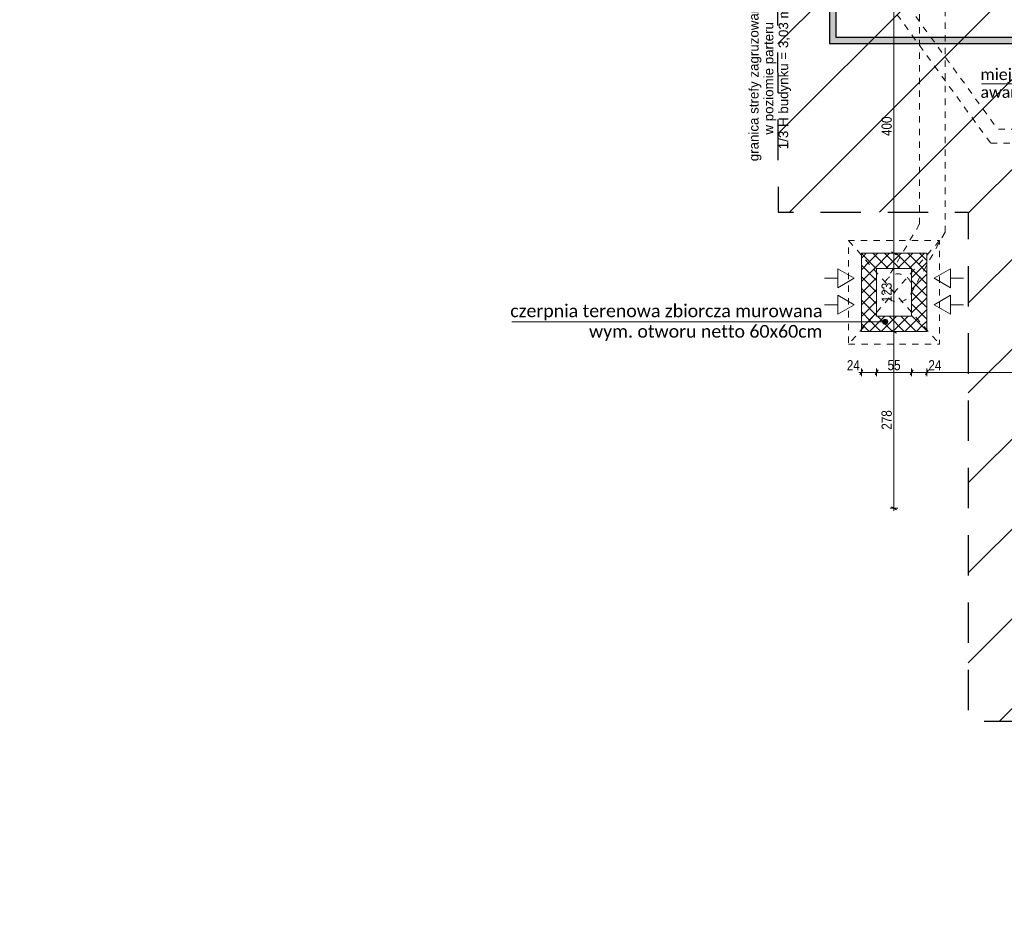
# Model space of a CAD drawing. Header units: centimetres. Extents: x 18292 to 3593338517, y 11794 to 62103.
# Tile 4 of 147: x 26641 to 28190, y 53462 to 54863. Entities that reach past the tile are written whole.
import ezdxf

# ---------------------------------------------------------------- set-up
doc = ezdxf.new("R2010")
doc.units = ezdxf.units.CM
doc.header["$MEASUREMENT"] = 0
doc.linetypes.add('Dashed-002', pattern=[20, 10, -10])
doc.linetypes.add('Long Dashed', pattern=[105.83333, 63.499999, -42.333331])
for name, color, linetype in [('499-Wymiary i opisy', 7, 'Continuous'), ('__PROJEKTOWANE', 7, 'Continuous'), ('__PROJEKTOWANE_CZERPNIE', 7, 'Continuous'), ('__PROJEKTOWANE_WYPOSAŻENIE', 7, 'Continuous')]:
    doc.layers.add(name, color=color, linetype=linetype)
doc.styles.add('GENERATED_STYLE_1', font='txt')
doc.styles.add('GENERATED_STYLE_2', font='txt')
doc.styles.add('GENERATED_STYLE_4', font='txt')
doc.styles.add('GENERATED_STYLE_7', font='txt')
doc.dimstyles.new('GENERATED_STYLE__1', dxfattribs={"dimtxt": 16, "dimasz": 6.08, "dimexe": 0.18, "dimexo": 0.0625, "dimgap": 0.09, "dimtad": 1, "dimtih": 1, "dimtoh": 1, "dimdec": 0, "dimzin": 0, "dimdsep": 46, "dimtxsty": 'GENERATED_STYLE_4', "dimblk": 'ARROWHEAD_2', "dimblk1": 'ARROWHEAD_2', "dimblk2": 'ARROWHEAD_2', "dimcen": 0.09, "dimse1": 1, "dimse2": 1, "dimclrd": 7, "dimclre": 7, "dimclrt": 7, "dimadec": 0, "dimazin": 0, "dimtfac": 1, "dimtdec": 4, "dimtmove": 0, "dimatfit": 3, "dimfxl": 0, "dimtolj": 1, "dimtzin": 0, "dimarcsym": 0})
doc.dimstyles.new('GENERATED_STYLE__4', dxfattribs={"dimtxt": 16, "dimasz": 6.08, "dimexe": 0.18, "dimexo": 0.0625, "dimgap": 0.09, "dimtad": 1, "dimdec": 0, "dimzin": 0, "dimdsep": 46, "dimtxsty": 'GENERATED_STYLE_4', "dimblk": 'ARROWHEAD_2', "dimblk1": 'ARROWHEAD_2', "dimblk2": 'ARROWHEAD_2', "dimcen": 0.09, "dimse1": 1, "dimse2": 1, "dimclrd": 7, "dimclre": 7, "dimclrt": 7, "dimadec": 0, "dimazin": 0, "dimtfac": 1, "dimtdec": 4, "dimtmove": 0, "dimatfit": 3, "dimfxl": 0, "dimtolj": 1, "dimtzin": 0, "dimarcsym": 0})
doc.dimstyles.new('GENERATED_STYLE__6', dxfattribs={"dimtxt": 16, "dimasz": 6.08, "dimexe": 0.18, "dimexo": 0.0625, "dimgap": 0.09, "dimtad": 1, "dimdec": 0, "dimzin": 0, "dimdsep": 46, "dimtxsty": 'GENERATED_STYLE_1', "dimblk": 'ARROWHEAD_2', "dimblk1": 'ARROWHEAD_2', "dimblk2": 'ARROWHEAD_2', "dimcen": 0.09, "dimse1": 1, "dimse2": 1, "dimclrd": 7, "dimclre": 7, "dimclrt": 7, "dimadec": 0, "dimazin": 0, "dimtfac": 1, "dimtdec": 4, "dimtmove": 0, "dimatfit": 3, "dimfxl": 0, "dimtolj": 1, "dimtzin": 0, "dimarcsym": 0})
pattern_1 = [(45, (4868174.165, 3898003.605), (-9.192387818, 9.192387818), []), (135, (4868174.165, 3898003.605), (9.192387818, 9.192387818), [])]

# ---------------------------------------------------------------- blocks, each defined once
blk = doc.blocks.new('*D126', base_point=(4868174.2, 3898003.6))
at = {"layer": '499-Wymiary i opisy', "color": 7, "linetype": 'Continuous', "lineweight": 13}
for p, q in [((31251.8, 59746.5), (31239.8, 59746.5)), ((31249.8, 59744.2), (31241.8, 59748.8)), ((31245.8, 59746.5), (31245.8, 59750.4)), ((31245.8, 52927.5), (31245.8, 59746.5)), ((31251.8, 52927.5), (31239.8, 52927.5)), ((31241.8, 52929.8), (31249.8, 52925.2)), ((31245.8, 52923.6), (31245.8, 52927.5))]:
    blk.add_line(p, q, dxfattribs=at)
at = {"layer": '499-Wymiary i opisy', "color": 7, "lineweight": 13, "insert": (31242.6, 56311.4), "char_height": 16, "attachment_point": 7, "rotation": 90, "style": 'GENERATED_STYLE_1'}
blk.add_mtext('\\A1;{\\pql;\\fArial Narrow|b1|i0|c238|p34;6\xa0819}', dxfattribs=at)
blk = doc.blocks.new('ARROWHEAD_2')
at = {"color": 0, "linetype": 'Continuous', "lineweight": 0}
for p, q in [((0, 0), (-1, 0)), ((-0.38, -0.66), (0.38, 0.66))]:
    blk.add_line(p, q, dxfattribs=at)
blk = doc.blocks.new('*D128', base_point=(4868174.2, 3898003.6))
at = {"layer": '499-Wymiary i opisy', "color": 7, "linetype": 'Continuous', "lineweight": 13}
for p, q in [((31221.8, 54094.5), (31209.8, 54094.5)), ((31211.8, 54096.8), (31219.8, 54092.2)), ((31215.8, 53077.5), (31215.8, 54094.5)), ((31221.8, 53077.5), (31209.8, 53077.5)), ((31211.8, 53079.8), (31219.8, 53075.2))]:
    blk.add_line(p, q, dxfattribs=at)
at = {"layer": '499-Wymiary i opisy', "color": 7, "lineweight": 13, "insert": (31212.6, 53563), "char_height": 16, "attachment_point": 7, "rotation": 90, "style": 'GENERATED_STYLE_4'}
blk.add_mtext('\\A1;{\\pql;\\fArial Narrow|b0|i0|c238|p34;1\xa0017}', dxfattribs=at)
blk = doc.blocks.new('*D136', base_point=(4868174.2, 3898003.6))
at = {"layer": '499-Wymiary i opisy', "color": 7, "linetype": 'Continuous', "lineweight": 13}
for p, q in [((31191.8, 54094.5), (31179.8, 54094.5)), ((31181.8, 54096.8), (31189.8, 54092.2)), ((31185.8, 53077.5), (31185.8, 54094.5)), ((31191.8, 53077.5), (31179.8, 53077.5)), ((31181.8, 53079.8), (31189.8, 53075.2))]:
    blk.add_line(p, q, dxfattribs=at)
at = {"layer": '499-Wymiary i opisy', "color": 7, "lineweight": 13, "insert": (31182.6, 53563), "char_height": 16, "attachment_point": 7, "rotation": 90, "style": 'GENERATED_STYLE_4'}
blk.add_mtext('\\A1;{\\pql;\\fArial Narrow|b0|i0|c238|p34;1\xa0017}', dxfattribs=at)
blk = doc.blocks.new('*D228', base_point=(4868174.2, 3898003.6))
at = {"layer": '499-Wymiary i opisy', "color": 7, "linetype": 'Continuous', "lineweight": 13}
for p, q in [((27960.9, 54308.2), (27964.8, 54308.2)), ((27967.1, 54312.2), (27962.5, 54304.2)), ((27964.8, 54302.2), (27964.8, 54314.2)), ((27964.8, 54308.2), (27988.8, 54308.2)), ((27991.1, 54312.2), (27986.5, 54304.2)), ((27988.8, 54302.2), (27988.8, 54314.2))]:
    blk.add_line(p, q, dxfattribs=at)
at = {"layer": '499-Wymiary i opisy', "color": 7, "lineweight": 13, "insert": (27942, 54311.4), "char_height": 16, "attachment_point": 7, "style": 'GENERATED_STYLE_4'}
blk.add_mtext('\\A1;{\\pql;\\fArial Narrow|b0|i0|c238|p34;24}', dxfattribs=at)
blk = doc.blocks.new('*D229', base_point=(4868174.2, 3898003.6))
at = {"layer": '499-Wymiary i opisy', "color": 7, "linetype": 'Continuous', "lineweight": 13}
for p, q in [((27991.1, 54312.2), (27986.5, 54304.2)), ((27988.8, 54302.2), (27988.8, 54314.2)), ((27988.8, 54308.2), (28043.9, 54308.2)), ((28046.2, 54312.2), (28041.6, 54304.2)), ((28043.9, 54302.2), (28043.9, 54314.2))]:
    blk.add_line(p, q, dxfattribs=at)
at = {"layer": '499-Wymiary i opisy', "color": 7, "lineweight": 13, "insert": (28006.1, 54311.4), "char_height": 16, "attachment_point": 7, "style": 'GENERATED_STYLE_4'}
blk.add_mtext('\\A1;{\\pql;\\fArial Narrow|b0|i0|c238|p34;55}', dxfattribs=at)
blk = doc.blocks.new('*D230', base_point=(4868174.2, 3898003.6))
at = {"layer": '499-Wymiary i opisy', "color": 7, "linetype": 'Continuous', "lineweight": 13}
for p, q in [((28046.2, 54312.2), (28041.6, 54304.2)), ((28043.9, 54302.2), (28043.9, 54314.2)), ((28043.9, 54308.2), (28067.9, 54308.2)), ((28070.2, 54312.2), (28065.6, 54304.2)), ((28067.9, 54302.2), (28067.9, 54314.2))]:
    blk.add_line(p, q, dxfattribs=at)
blk = doc.blocks.new('*D231', base_point=(4868174.2, 3898003.6))
at = {"layer": '499-Wymiary i opisy', "color": 7, "linetype": 'Continuous', "lineweight": 13}
for p, q in [((28070.2, 54312.2), (28065.6, 54304.2)), ((28067.9, 54302.2), (28067.9, 54314.2)), ((28067.9, 54308.2), (28467.9, 54308.2)), ((28470.2, 54312.2), (28465.6, 54304.2)), ((28467.9, 54302.2), (28467.9, 54314.2))]:
    blk.add_line(p, q, dxfattribs=at)
at = {"layer": '499-Wymiary i opisy', "color": 7, "lineweight": 13, "char_height": 16, "attachment_point": 7, "style": 'GENERATED_STYLE_4'}
for s, insert in [('\\A1;{\\pql;\\fArial Narrow|b0|i0|c238|p34;24}', (28070.2, 54311.4)), ('\\A1;{\\pql;\\fArial Narrow|b0|i0|c238|p34;400}', (28262.8, 54311.4))]:
    blk.add_mtext(s, dxfattribs=dict(at, insert=insert))
blk = doc.blocks.new('*D261', base_point=(4868174.2, 3898003.6))
at = {"layer": '499-Wymiary i opisy', "color": 7, "linetype": 'Continuous', "lineweight": 13}
for p, q in [((28285.7, 54398.7), (28293.7, 54394)), ((28295.7, 54396.4), (28283.7, 54396.4)), ((28289.7, 54372.4), (28289.7, 54396.4)), ((28295.7, 54372.4), (28283.7, 54372.4)), ((28285.7, 54374.7), (28293.7, 54370)), ((28289.7, 54368.4), (28289.7, 54372.4))]:
    blk.add_line(p, q, dxfattribs=at)
at = {"layer": '499-Wymiary i opisy', "color": 7, "lineweight": 13, "insert": (28286.5, 54349.6), "char_height": 16, "attachment_point": 7, "rotation": 90, "style": 'GENERATED_STYLE_4'}
blk.add_mtext('\\A1;{\\pql;\\fArial Narrow|b0|i0|c238|p34;24}', dxfattribs=at)
blk = doc.blocks.new('*D262', base_point=(4868174.2, 3898003.6))
at = {"layer": '499-Wymiary i opisy', "color": 7, "linetype": 'Continuous', "lineweight": 13}
for p, q in [((28295.7, 54471.5), (28283.7, 54471.5)), ((28285.7, 54473.8), (28293.7, 54469.2)), ((28289.7, 54396.4), (28289.7, 54471.5)), ((28285.7, 54398.7), (28293.7, 54394)), ((28295.7, 54396.4), (28283.7, 54396.4))]:
    blk.add_line(p, q, dxfattribs=at)
at = {"layer": '499-Wymiary i opisy', "color": 7, "lineweight": 13, "char_height": 16, "attachment_point": 7, "rotation": 90, "style": 'GENERATED_STYLE_4'}
for s, insert in [('\\A1;{\\pql;\\fArial Narrow|b0|i0|c238|p34;24}', (28286.5, 54448.7)), ('\\A1;{\\pql;\\fArial Narrow|b0|i0|c238|p34;75}', (28286.5, 54413.4))]:
    blk.add_mtext(s, dxfattribs=dict(at, insert=insert))
blk = doc.blocks.new('*D263', base_point=(4868174.2, 3898003.6))
at = {"layer": '499-Wymiary i opisy', "color": 7, "linetype": 'Continuous', "lineweight": 13}
for p, q in [((28295.7, 54495.5), (28283.7, 54495.5)), ((28285.7, 54497.8), (28293.7, 54493.2)), ((28289.7, 54471.5), (28289.7, 54495.5)), ((28295.7, 54471.5), (28283.7, 54471.5)), ((28285.7, 54473.8), (28293.7, 54469.2))]:
    blk.add_line(p, q, dxfattribs=at)
blk = doc.blocks.new('*D264', base_point=(4868174.2, 3898003.6))
at = {"layer": '499-Wymiary i opisy', "color": 7, "linetype": 'Continuous', "lineweight": 13}
for p, q in [((28295.7, 54895.5), (28283.7, 54895.5)), ((28285.7, 54897.8), (28293.7, 54893.2)), ((28289.7, 54495.5), (28289.7, 54895.5)), ((28295.7, 54495.5), (28283.7, 54495.5)), ((28285.7, 54497.8), (28293.7, 54493.2))]:
    blk.add_line(p, q, dxfattribs=at)
at = {"layer": '499-Wymiary i opisy', "color": 7, "lineweight": 13, "insert": (28286.5, 54680.1), "char_height": 16, "attachment_point": 7, "rotation": 90, "style": 'GENERATED_STYLE_4'}
blk.add_mtext('\\A1;{\\pql;\\fArial Narrow|b0|i0|c238|p34;400}', dxfattribs=at)
blk = doc.blocks.new('*D281', base_point=(4868174.2, 3898003.6))
at = {"layer": '499-Wymiary i opisy', "color": 7, "linetype": 'Continuous', "lineweight": 13}
for p, q in [((28022, 54372.4), (28010, 54372.4)), ((28012, 54374.7), (28020, 54370)), ((28016, 54094.5), (28016, 54372.4)), ((28022, 54094.5), (28010, 54094.5)), ((28012, 54096.8), (28020, 54092.2)), ((28016, 54090.6), (28016, 54094.5))]:
    blk.add_line(p, q, dxfattribs=at)
at = {"layer": '499-Wymiary i opisy', "color": 7, "lineweight": 13, "insert": (28012.8, 54218.1), "char_height": 16, "attachment_point": 7, "rotation": 90, "style": 'GENERATED_STYLE_4'}
blk.add_mtext('\\A1;{\\pql;\\fArial Narrow|b0|i0|c238|p34;278}', dxfattribs=at)
blk = doc.blocks.new('*D282', base_point=(4868174.2, 3898003.6))
at = {"layer": '499-Wymiary i opisy', "color": 7, "linetype": 'Continuous', "lineweight": 13}
for p, q in [((28022, 54495.5), (28010, 54495.5)), ((28012, 54497.8), (28020, 54493.2)), ((28016, 54372.4), (28016, 54495.5)), ((28022, 54372.4), (28010, 54372.4)), ((28012, 54374.7), (28020, 54370))]:
    blk.add_line(p, q, dxfattribs=at)
at = {"layer": '499-Wymiary i opisy', "color": 7, "lineweight": 13, "insert": (28012.8, 54418.6), "char_height": 16, "attachment_point": 7, "rotation": 90, "style": 'GENERATED_STYLE_4'}
blk.add_mtext('\\A1;{\\pql;\\fArial Narrow|b0|i0|c238|p34;123}', dxfattribs=at)
blk = doc.blocks.new('*D283', base_point=(4868174.2, 3898003.6))
at = {"layer": '499-Wymiary i opisy', "color": 7, "linetype": 'Continuous', "lineweight": 13}
for p, q in [((28022, 54895.5), (28010, 54895.5)), ((28012, 54897.8), (28020, 54893.2)), ((28016, 54495.5), (28016, 54895.5)), ((28022, 54495.5), (28010, 54495.5)), ((28012, 54497.8), (28020, 54493.2))]:
    blk.add_line(p, q, dxfattribs=at)
at = {"layer": '499-Wymiary i opisy', "color": 7, "lineweight": 13, "insert": (28012.8, 54680.1), "char_height": 16, "attachment_point": 7, "rotation": 90, "style": 'GENERATED_STYLE_4'}
blk.add_mtext('\\A1;{\\pql;\\fArial Narrow|b0|i0|c238|p34;400}', dxfattribs=at)

msp = doc.modelspace()

# ---------------------------------------------------------------- hatches: boundary and pattern name
at = {"layer": '__PROJEKTOWANE', "linetype": 'Continuous', "lineweight": 13}
h = msp.add_hatch(dxfattribs=at)
h.set_pattern_fill('Bloczki_ceramiczne_kopia_DD', color=150, style=0, pattern_type=2)
h.set_pattern_definition([(45, (4868174.17, 3898003.61), (-70.7106781, 70.7106781), [])])
h.paths.add_polyline_path([(29714.9, 54617.5), (30014.9, 54617.5), (30014.9, 55810.5), (29733.9, 55810.5), (29733.9, 56706.5), (30094, 56706.5), (30092.1, 56167.5), (30371.9, 56167.5), (30371.9, 54260.5), (30071.9, 54260.5), (30071.9, 53759.5), (28132.9, 53759.5), (28132.9, 54560.5), (27833.9, 54560.5), (27832.9, 55446.7), (26114.1, 55446.6), (26114.1, 55792.5), (28189.9, 55792.5), (28189.9, 54917.5), (28489.9, 54917.5), (28489.9, 54116.5), (29714.9, 54116.5)])
at = {"layer": '__PROJEKTOWANE', "linetype": 'Continuous', "lineweight": 25}
h = msp.add_hatch(color=230, dxfattribs=at)
h.paths.add_polyline_path([(27914.8, 56613.9), (27914.8, 54825.6), (28391.4, 54825.6), (28391.4, 54038.8), (28822.3, 54038.8), (28822.3, 53475.2), (29471.7, 53475.2), (29471.7, 54038.8), (29811.8, 54038.8), (29811.8, 54541), (30104, 54541), (30104, 55897.1), (28839.1, 55897.1), (28839.1, 56613.9)])
h.paths.add_polyline_path([(28832.3, 53485.2), (28832.3, 54048.8), (28401.4, 54048.8), (28401.4, 54835.6), (27924.8, 54835.6), (27924.8, 56603.9), (28829.1, 56603.9), (28829.1, 55887.1), (30094, 55887.1), (30094, 54551), (29801.8, 54551), (29801.8, 54048.8), (29461.7, 54048.8), (29461.7, 53485.2)], flags=0)
at = {"layer": '__PROJEKTOWANE', "linetype": 'Continuous', "lineweight": 13}
msp.add_hatch(color=150, dxfattribs=at).paths.add_polyline_path([(27998.3, 54387.9), (27998.6, 54386.4), (27999.5, 54385.1), (28000.8, 54384.2), (28002.3, 54383.9), (28003.8, 54384.2), (28005.1, 54385.1), (28006, 54386.4), (28006.3, 54387.9), (28006, 54389.4), (28005.1, 54390.7), (28003.8, 54391.6), (28002.3, 54391.9), (28000.8, 54391.6), (27999.5, 54390.7), (27998.6, 54389.4)])
at = {"layer": '__PROJEKTOWANE_CZERPNIE', "linetype": 'Continuous', "lineweight": 0, "true_color": 0x000000}
h = msp.add_hatch(dxfattribs=at)
h.set_pattern_fill('Concrete_Block_000a', color=18, style=0, pattern_type=2)
h.set_pattern_definition(pattern_1)
h.paths.add_polyline_path([(27988.8, 54471.5), (28043.9, 54471.5), (28067.9, 54495.5), (27964.8, 54495.5)])
h = msp.add_hatch(dxfattribs=at)
h.set_pattern_fill('Concrete_Block_000a', color=18, style=0, pattern_type=2)
h.set_pattern_definition(pattern_1)
h.paths.add_polyline_path([(27964.8, 54495.5), (27964.8, 54372.4), (27988.8, 54396.4), (27988.8, 54471.5)])
h = msp.add_hatch(dxfattribs=at)
h.set_pattern_fill('Concrete_Block_000a', color=18, style=0, pattern_type=2)
h.set_pattern_definition(pattern_1)
h.paths.add_polyline_path([(28043.9, 54471.5), (28043.9, 54396.4), (28067.9, 54372.4), (28067.9, 54495.5)])
h = msp.add_hatch(dxfattribs=at)
h.set_pattern_fill('Concrete_Block_000a', color=18, style=0, pattern_type=2)
h.set_pattern_definition(pattern_1)
h.paths.add_polyline_path([(28043.9, 54396.4), (27988.8, 54396.4), (27964.8, 54372.4), (28067.9, 54372.4)])

# ---------------------------------------------------------------- linework, layer by layer
at = {"layer": '__PROJEKTOWANE', "color": 7, "linetype": 'Continuous', "lineweight": 13}
for p, q in [((27953.6, 54456.2), (27927.6, 54471.2)), ((27927.6, 54441.2), (27927.6, 54471.2)), ((28079.1, 54456.2), (28105.1, 54471.2)), ((28105.1, 54471.2), (28105.1, 54441.2)), ((27907.1, 54456.2), (27927.6, 54456.2)), ((27953.6, 54456.2), (27927.6, 54441.2)), ((28079.1, 54456.2), (28105.1, 54441.2)), ((28125.6, 54456.2), (28105.1, 54456.2)), ((27953.6, 54414.7), (27927.6, 54429.7)), ((27927.6, 54399.7), (27927.6, 54429.7)), ((28079.1, 54414.7), (28105.1, 54429.7)), ((28105.1, 54429.7), (28105.1, 54399.7)), ((27907.1, 54414.7), (27927.6, 54414.7)), ((27953.6, 54414.7), (27927.6, 54399.7)), ((28079.1, 54414.7), (28105.1, 54399.7)), ((28125.6, 54414.7), (28105.1, 54414.7))]:
    msp.add_line(p, q, dxfattribs=at)
at = {"layer": '__PROJEKTOWANE', "color": 150, "linetype": 'Continuous', "lineweight": 13}
for p, q in [((27415.2, 54387.9), (27896, 54387.9)), ((27896, 54387.9), (27998.3, 54387.9))]:
    msp.add_line(p, q, dxfattribs=at)
at = {"layer": '__PROJEKTOWANE', "color": 7, "linetype": 'Long Dashed', "lineweight": 25, "flags": 128}
msp.add_lwpolyline([(27831, 55446.6), (27834, 54560.5), (28132.9, 54560.5), (28132.9, 53759.5), (30071.9, 53759.5), (30071.9, 54260.5), (30371.9, 54260.5), (30371.9, 56167.5), (30092.1, 56167.5), (30093.9, 56678.3)], dxfattribs=at)
at = {"layer": '__PROJEKTOWANE', "color": 230, "linetype": 'Continuous', "lineweight": 25, "flags": 128}
for points in [[(28822.3, 53475.2), (29471.7, 53475.2), (29471.7, 54038.8), (29811.8, 54038.8), (29811.8, 54541), (30104, 54541), (30104, 55897.1), (28839.1, 55897.1), (28839.1, 56613.9), (27914.9, 56613.9), (27914.9, 54825.6), (28391.4, 54825.6), (28391.4, 54038.8), (28822.3, 54038.8)], [(28832.3, 53485.2), (29461.7, 53485.2), (29461.7, 54048.8), (29801.8, 54048.8), (29801.8, 54551), (30094, 54551), (30094, 55887.1), (28829.1, 55887.1), (28829.1, 56603.9), (27924.8, 56603.9), (27924.8, 54835.6), (28401.4, 54835.6), (28401.4, 54048.8), (28832.3, 54048.8)]]:
    msp.add_lwpolyline(points, close=True, dxfattribs=at)
at = {"layer": '__PROJEKTOWANE', "color": 150, "linetype": 'Continuous', "lineweight": 13}
msp.add_circle((28002.3, 54387.9), 4, dxfattribs=at)
at = {"layer": '__PROJEKTOWANE_CZERPNIE', "color": 150, "linetype": 'Continuous', "lineweight": 13, "flags": 128}
for points in [[(28067.9, 54495.5), (27964.8, 54495.5)], [(27964.8, 54495.5), (27964.8, 54372.4)], [(28067.9, 54372.4), (28067.9, 54495.5)], [(27988.8, 54471.5), (28043.9, 54471.5)], [(27988.8, 54396.4), (27988.8, 54471.5)], [(28043.9, 54471.5), (28043.9, 54396.4)], [(28043.9, 54396.4), (27988.8, 54396.4)], [(27964.8, 54372.4), (28067.9, 54372.4)]]:
    msp.add_lwpolyline(points, dxfattribs=at)
at = {"layer": '__PROJEKTOWANE_WYPOSAŻENIE', "color": 150, "linetype": 'Continuous', "lineweight": 13}
msp.add_line((28153.9, 54762.1), (28586, 54762.1), dxfattribs=at)
at = {"layer": '__PROJEKTOWANE_WYPOSAŻENIE', "color": 7, "linetype": 'Dashed-002', "lineweight": 13}
for p, q in [((27944.8, 54515.5), (28087.9, 54352.4)), ((28087.9, 54515.5), (27944.8, 54352.4))]:
    msp.add_line(p, q, dxfattribs=at)
at = {"layer": '__PROJEKTOWANE_WYPOSAŻENIE', "color": 7, "linetype": 'Dashed-002', "lineweight": 13, "flags": 128}
for points in [[(28056.4, 54541.5), (28056.3, 56213.2)], [(28096.4, 54528.8), (28096.3, 56188.3)], [(27768, 55256.3), (28178.6, 54691.7)], [(27750.2, 55243.4), (28168.1, 54668.8)], [(28180.4, 54690.7), (28517.9, 54690.7)], [(28168.2, 54668.8), (28517.9, 54668.8)], [(28056.4, 54541.8), (28006.7, 54457.4)], [(28096.4, 54528.8), (28042.1, 54431)]]:
    msp.add_lwpolyline(points, dxfattribs=at)
msp.add_lwpolyline([(27944.8, 54352.4), (28087.9, 54352.4), (28087.9, 54515.5), (27944.8, 54515.5)], close=True, dxfattribs=at)
at = {"layer": '__PROJEKTOWANE_WYPOSAŻENIE', "color": 7, "linetype": 'Dashed-002', "lineweight": 13}
msp.add_circle((28022.4, 54441), 22.1, dxfattribs=at)

# ---------------------------------------------------------------- texts
at = {"layer": '__PROJEKTOWANE', "color": 150, "linetype": 'Continuous', "lineweight": 13, "style": 'GENERATED_STYLE_7'}
for s, insert, char_height, attachment_point, line_spacing_factor in [('\\A1;{\\pql;\\fCalibri Light|b0|i0|c238|p34;miejsce na sprzęt \\P\\pql;\\fCalibri Light|b0|i0|c238|p34;awaryjno-ratunkowy }', (28152.1, 54735.3), 18, 7, 0.930846), ('\\A1;{\\pqr;\\fCalibri Light|b0|i0|c238|p34;czerpnia terenowa zbiorcza murowana\\P\\pqr;\\fCalibri Light|b0|i0|c238|p34;wym. otworu netto 60x60cm}', (27903.6, 54357.8), 20, 9, 0.967313)]:
    msp.add_mtext(s, dxfattribs=dict(at, insert=insert, char_height=char_height, attachment_point=attachment_point, line_spacing_factor=line_spacing_factor))
at = {"layer": '__PROJEKTOWANE_WYPOSAŻENIE', "color": 150, "linetype": 'Continuous', "lineweight": 13, "insert": (27788.1, 54770.8), "char_height": 15, "attachment_point": 2, "rotation": 90, "line_spacing_factor": 0.93223, "style": 'GENERATED_STYLE_2'}
msp.add_mtext('\\A1;{\\pqc;\\fArial|b0|i0|c238|p38;granica strefy zagruzowania \\P\\pqc;\\fArial|b0|i0|c238|p38;w poziomie parteru\\P\\pqc;\\fArial|b0|i0|c238|p38;1/3 H budynku = 3,03 m}', dxfattribs=at)

# ---------------------------------------------------------------- dimensions: what is measured, and where the dimension line sits
at = {"layer": '499-Wymiary i opisy', "color": 7, "linetype": 'Continuous', "lineweight": 13}
for base, p1, p2, dimstyle, picture, middle in [((31245.8, 59746.5), (24264.9, 52927.5), (25791.9, 59746.5), 'GENERATED_STYLE__6', '*D126', (31234.6, 56338.9)), ((28016, 54895.5), (28067.9, 54495.5), (28167.9, 54895.5), 'GENERATED_STYLE__4', '*D283', (28004.8, 54698.4)), ((28289.7, 54895.5), (28067.9, 54495.5), (28167.9, 54895.5), 'GENERATED_STYLE__4', '*D264', (28278.5, 54698.4)), ((28016, 54495.5), (28067.9, 54372.4), (28067.9, 54495.5), 'GENERATED_STYLE__4', '*D282', (28004.8, 54436.9)), ((28289.7, 54495.5), (28043.9, 54471.5), (28067.9, 54495.5), 'GENERATED_STYLE__4', '*D263', (28278.5, 54460.9)), ((28289.7, 54471.5), (28043.9, 54396.4), (28043.9, 54471.5), 'GENERATED_STYLE__4', '*D262', (28278.5, 54425.6)), ((28289.7, 54396.4), (28067.9, 54372.4), (28043.9, 54396.4), 'GENERATED_STYLE__4', '*D261', (28278.5, 54361.8)), ((28016, 54372.4), (28467.9, 54094.5), (28067.9, 54372.4), 'GENERATED_STYLE__4', '*D281', (28004.8, 54236.4)), ((31215.8, 54094.5), (24865.9, 53077.5), (29736.9, 54094.5), 'GENERATED_STYLE__4', '*D128', (31204.6, 53590.4)), ((31185.8, 54094.5), (24865.9, 53077.5), (29736.9, 54094.5), 'GENERATED_STYLE__4', '*D136', (31174.6, 53590.4))]:
    dim = msp.add_linear_dim(base=base, p1=p1, p2=p2, angle=90, dimstyle=dimstyle, dxfattribs=at)
    dim.commit()
    dim.dimension.update_dxf_attribs({"geometry": picture, "text_midpoint": middle, "dimtype": 160, "text_rotation": 90})
for base, p1, p2, picture, middle in [((27988.8, 54308.2), (27964.8, 54372.4), (27988.8, 54396.4), '*D228', (27954.2, 54319.4)), ((28043.9, 54308.2), (27988.8, 54396.4), (28043.9, 54396.4), '*D229', (28018.3, 54319.4)), ((28067.9, 54308.2), (28043.9, 54396.4), (28067.9, 54372.4), '*D230', (28082.4, 54319.4)), ((28467.9, 54308.2), (28067.9, 54372.4), (28467.9, 54094.5), '*D231', (28281.1, 54319.4))]:
    dim = msp.add_linear_dim(base=base, p1=p1, p2=p2, dimstyle='GENERATED_STYLE__1', dxfattribs=at)
    dim.commit()
    dim.dimension.update_dxf_attribs({"geometry": picture, "text_midpoint": middle, "dimtype": 160})

doc.saveas('drawing.dxf')
